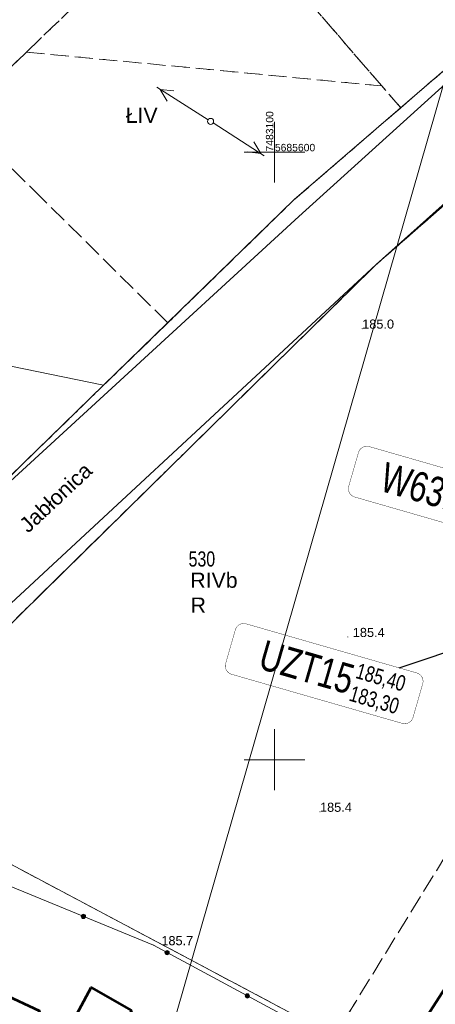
# Model space of a CAD drawing. Header units: metres. Extents: x 7482748 to 7484637, y 5684406 to 5687014.
# Tile 46 of 180: x 7483079 to 7483113, y 5685530 to 5685611. Entities that reach past the tile are written whole.
import ezdxf
from ezdxf.lldxf.tags import DXFTag

# ---------------------------------------------------------------- set-up
doc = ezdxf.new("R2010")
doc.units = ezdxf.units.M
doc.header["$MEASUREMENT"] = 0
for name, pattern in [('1', [1.5, 1, -0.5]), ('l217_500', [2, 1.5, -0.5]), ('l218_500', [1, 0.5, -0.5])]:
    doc.linetypes.add(name, pattern=pattern)
for name, color, linetype, lineweight in [('_Dzialki', 7, 'Continuous', 0), ('_Dzialki_opis', 7, 'Continuous', 0), ('_Kontury', 7, 'Continuous', 0), ('_Kontury_opis', 7, 'Continuous', 0), ('_Podzial_sekcyjny_krzyze', 7, '1', 13), ('_Uzytki', 7, 'Continuous', 0), ('_Uzytki_opis', 7, 'Continuous', 0), ('EGB_Budynek', 7, 'Continuous', 0), ('GES__SUSM04_01P', 7, 'Continuous', 13), ('KTOK05_01', 7, 'Continuous', 13), ('RTPW01_P', 7, 'Continuous', 0), ('SUPE_L_3', 1, 'Continuous', 13)]:
    doc.layers.add(name, color=color, linetype=linetype, lineweight=lineweight)
doc.layers.add('_ramki_nieplotowane', color=7, linetype='Continuous', lineweight=0, plot=False)
doc.layers.add('IS_Węzeł_sieci_kanalizacyjnej_-_opisy', color=7, linetype='Continuous')
doc.layers.add('PTWP02_O', color=7, linetype='Continuous', lineweight=13, true_color=0x59d9ff, transparency=0.5)
doc.layers.add('PTWP02_T', color=7, linetype='Continuous', lineweight=30, true_color=0x59d9ff, transparency=0.25)
doc.layers.add('RTPW01_G', color=7, linetype='Continuous', lineweight=13, transparency=0.25)
doc.styles.get("Standard").update_dxf_attribs({"font": 'simplex.shx', "width": 0.75})
doc.styles.add('STYL_ARIAL', font='simplex.shx', dxfattribs={"width": 0.75, "oblique": 0.1})
doc.styles.add('Style-Arial', font='arial.ttf')
tags = doc.linetypes.add('SOLID', pattern=[10, 10, 0]).pattern_tags.tags
tags[6:7] = [DXFTag(74, 4), DXFTag(75, 0), DXFTag(340, '0'), DXFTag(46, 0.0), DXFTag(50, 0.0), DXFTag(44, 0.0), DXFTag(45, 0.0)]
tags[4:5] = [DXFTag(74, 4), DXFTag(75, 0), DXFTag(340, '0'), DXFTag(46, 0.0), DXFTag(50, 0.0), DXFTag(44, 0.0), DXFTag(45, 0.0)]

# ---------------------------------------------------------------- blocks, each defined once
blk = doc.blocks.new('SUSM04_01')
at = {"layer": 'GES__SUSM04_01P', "linetype": 'Continuous', "lineweight": 13}
blk.add_circle((0, 0), 0.25, dxfattribs=at)
blk = doc.blocks.new('RTPW01')
at = {"layer": 'RTPW01_P', "linetype": 'Continuous', "lineweight": 0}
h = blk.add_hatch(color=256, dxfattribs=at)
edge = h.paths.add_edge_path()
edge.add_arc((0, 0), 0.045, 0, 360)
blk = doc.blocks.new('RTPW01_2')
at = {"layer": 'RTPW01_P', "linetype": 'Continuous', "lineweight": 0}
h = blk.add_hatch(color=256, dxfattribs=at)
edge = h.paths.add_edge_path()
edge.add_arc((0, 0), 0.045, 0, 360)

msp = doc.modelspace()

# ---------------------------------------------------------------- hatches: boundary and pattern name
at = {"layer": 'KTOK05_01', "linetype": 'Continuous', "lineweight": 13}
h = msp.add_hatch(color=256, dxfattribs=at)
edge = h.paths.add_edge_path()
edge.add_arc((7483084.29418, 5685537.10218), 0.175, 0, 360)
h = msp.add_hatch(color=256, dxfattribs=at)
edge = h.paths.add_edge_path()
edge.add_arc((7483091.17164, 5685534.12478), 0.175, 0, 360)
h = msp.add_hatch(color=256, dxfattribs=at)
edge = h.paths.add_edge_path()
edge.add_arc((7483097.77208, 5685530.56327), 0.175, 0, 360)

# ---------------------------------------------------------------- linework, layer by layer
at = {"layer": '_Dzialki', "color": 96, "linetype": 'Continuous', "true_color": 0x008000, "flags": 128}
for points in [[(7483153.39, 5685640.79), (7483101.63, 5685596.1)], [(7483108.37, 5685590.75), (7483159.18, 5685635.16)], [(7483101.63, 5685596.1), (7483085.95, 5685580.82)], [(7483070.55, 5685553.56), (7483108.37, 5685590.75)], [(7483044.86, 5685589.24), (7483085.95, 5685580.82)], [(7483085.95, 5685580.82), (7483070.57, 5685565.85)], [(7483120.9, 5685518.75), (7483063.18, 5685549.44)]]:
    msp.add_lwpolyline(points, dxfattribs=at)
at = {"layer": '_Kontury', "color": 96, "linetype": 'l217_500', "true_color": 0x008000, "flags": 128}
for points in [[(7483079.6, 5685608.24), (7483120.48, 5685647.58)], [(7483108.83, 5685605.46), (7483096.36, 5685619.91)], [(7483113.16, 5685606.05), (7483127.48, 5685618.42)], [(7483074.09, 5685602.93), (7483079.6, 5685608.24)], [(7483079.6, 5685608.24), (7483108.83, 5685605.46)], [(7483110.39, 5685603.66), (7483113.16, 5685606.05)], [(7483110.39, 5685603.66), (7483108.83, 5685605.46)], [(7483101.63, 5685596.1), (7483110.39, 5685603.66)], [(7483080.92, 5685596.17), (7483074.09, 5685602.93)], [(7483091.23, 5685585.96), (7483080.92, 5685596.17)], [(7483091.23, 5685585.96), (7483101.63, 5685596.1)], [(7483113.31, 5685595.07), (7483108.37, 5685590.75)], [(7483108.37, 5685590.75), (7483070.55, 5685553.56)], [(7483085.95, 5685580.82), (7483091.23, 5685585.96)], [(7483070.57, 5685565.85), (7483085.95, 5685580.82)], [(7483104.94, 5685527.24), (7483130.42, 5685568.64)], [(7483063.18, 5685549.44), (7483104.94, 5685527.24)]]:
    msp.add_lwpolyline(points, dxfattribs=at)
at = {"layer": '_Podzial_sekcyjny_krzyze', "linetype": 'Continuous'}
for p, q in [((7483100, 5685597.5), (7483100, 5685602.5)), ((7483097.5, 5685600), (7483102.5, 5685600)), ((7483100, 5685547.5), (7483100, 5685552.5)), ((7483097.5, 5685550), (7483102.5, 5685550))]:
    msp.add_line(p, q, dxfattribs=at)
at = {"layer": '_ramki_nieplotowane', "color": 3, "linetype": 'Continuous', "lineweight": 0, "flags": 128}
msp.add_lwpolyline([(7482782.62, 5685528.23), (7483068.08, 5685446.2), (7483184.21, 5685850.35), (7482898.76, 5685932.38), (7482782.62, 5685528.23)], close=True, dxfattribs=at)
at = {"layer": '_Uzytki', "color": 96, "linetype": 'l218_500', "true_color": 0x008000, "flags": 128}
for points in [[(7483120.48, 5685647.58), (7483079.6, 5685608.24)], [(7483096.36, 5685619.91), (7483108.83, 5685605.46)], [(7483113.16, 5685606.05), (7483127.48, 5685618.42)], [(7483079.6, 5685608.24), (7483074.09, 5685602.93)], [(7483079.6, 5685608.24), (7483108.83, 5685605.46)], [(7483110.39, 5685603.66), (7483113.16, 5685606.05)], [(7483108.83, 5685605.46), (7483110.39, 5685603.66)], [(7483110.39, 5685603.66), (7483101.63, 5685596.1)], [(7483101.63, 5685596.1), (7483091.23, 5685585.96)], [(7483113.31, 5685595.07), (7483108.37, 5685590.75)], [(7483108.37, 5685590.75), (7483070.55, 5685553.56)], [(7483091.23, 5685585.96), (7483085.95, 5685580.82)], [(7483085.95, 5685580.82), (7483070.57, 5685565.85)], [(7483104.94, 5685527.24), (7483130.42, 5685568.64)], [(7483063.18, 5685549.44), (7483104.94, 5685527.24)]]:
    msp.add_lwpolyline(points, dxfattribs=at)
at = {"layer": 'EGB_Budynek', "color": 7, "linetype": 'Continuous', "lineweight": 53, "flags": 128}
for points in [[(7483074.57, 5685532.19), (7483080.68, 5685529.32), (7483078.9, 5685525.35), (7483072.72, 5685528.31), (7483073.09, 5685529.08), (7483072, 5685529.59), (7483073.14, 5685531.98), (7483074.22, 5685531.47), (7483074.57, 5685532.19)], [(7483125.53, 5685527.52), (7483124.53, 5685526.03), (7483121.2, 5685521.15), (7483111.74, 5685527.62), (7483114.88, 5685532.49), (7483121.41, 5685528.11), (7483122.42, 5685529.6), (7483125.53, 5685527.52)], [(7483088.24, 5685529.36), (7483086.52, 5685525.77), (7483082.94, 5685527.56), (7483084.94, 5685531.26), (7483088.24, 5685529.36)]]:
    msp.add_lwpolyline(points, dxfattribs=at)
at = {"layer": 'IS_Węzeł_sieci_kanalizacyjnej_-_opisy', "color": 18, "linetype": 'SOLID', "ltscale": 0.01, "true_color": 0x000000, "const_width": 0.03}
for points in [[(7483106.6088, 5685571.62023), (7483120.08154, 5685567.74134, 0.414214), (7483120.97264, 5685568.23404), (7483121.76944, 5685571.00162, 0.414214), (7483121.27675, 5685571.89271), (7483107.80401, 5685575.7716, 0.414214), (7483106.91291, 5685575.27891), (7483106.11611, 5685572.51133, 0.414214), (7483106.6088, 5685571.62023)], [(7483096.48211, 5685557.03012), (7483110.51221, 5685552.99077, 0.414214), (7483111.4033, 5685553.48346), (7483112.20011, 5685556.25104, 0.414214), (7483111.70741, 5685557.14214), (7483097.67732, 5685561.1815, 0.414214), (7483096.78622, 5685560.6888), (7483095.98942, 5685557.92122, 0.414214), (7483096.48211, 5685557.03012)]]:
    msp.add_lwpolyline(points, format="xyb", dxfattribs=at)
at = {"layer": 'IS_Węzeł_sieci_kanalizacyjnej_-_opisy', "color": 18, "linetype": 'SOLID', "ltscale": 0.01, "true_color": 0x000000}
msp.add_lwpolyline([(7483110.26134, 5685557.55847), (7483122.46562, 5685561.65507)], dxfattribs=at)
at = {"layer": 'KTOK05_01', "linetype": 'Continuous', "lineweight": 13, "flags": 128}
msp.add_lwpolyline([(7483077.36, 5685539.96), (7483090.05, 5685534.73), (7483126.3, 5685515.17), (7483093.77, 5685493.16), (7483086.56, 5685492.38), (7483062.36, 5685508.08), (7483061.06, 5685510.81)], dxfattribs=at)
at = {"layer": 'KTOK05_01', "linetype": 'Continuous', "lineweight": 13}
for centre in [(7483084.29, 5685537.1), (7483091.17, 5685534.12), (7483097.77, 5685530.56)]:
    msp.add_circle(centre, 0.175, dxfattribs=at)
at = {"layer": 'PTWP02_O', "linetype": 'Continuous', "lineweight": 13, "flags": 128}
msp.add_lwpolyline([(7483037.91, 5685499.78), (7483037.25, 5685512.6), (7483043.32, 5685534.3), (7483051.47, 5685544.97), (7483072.22, 5685557.24), (7483108.37, 5685590.75), (7483139.68, 5685618.81), (7483140.49, 5685629.55), (7483102.01, 5685594.71), (7483070.57, 5685565.85), (7483050.34, 5685558.31), (7483033.62, 5685545.26), (7483025.84, 5685499.57)], dxfattribs=at)
at = {"layer": 'SUPE_L_3', "linetype": 'Continuous'}
for p, q in [((7483094.54, 5685602.67), (7483090.32, 5685605.36)), ((7483091.19, 5685604.21), (7483090.61, 5685605.17)), ((7483091.73, 5685605.05), (7483090.61, 5685605.17)), ((7483099.17, 5685599.71), (7483094.96, 5685602.41)), ((7483098.88, 5685599.9), (7483098.31, 5685600.86)), ((7483098.88, 5685599.9), (7483097.77, 5685600.02))]:
    msp.add_line(p, q, dxfattribs=at)

# ---------------------------------------------------------------- block references
at = {"layer": 'GES__SUSM04_01P', "linetype": 'Continuous', "lineweight": 13}
msp.add_blockref('SUSM04_01', (7483094.75, 5685602.54), dxfattribs=at)
at = {"layer": 'RTPW01_P', "linetype": 'Continuous', "lineweight": 0}
for name, p in [('RTPW01', (7483107.22, 5685585.48)), ('RTPW01_2', (7483106.05, 5685560.1)), ('RTPW01', (7483103.75, 5685545.71)), ('RTPW01_2', (7483090.05, 5685534.73))]:
    msp.add_blockref(name, p, dxfattribs=at)

# ---------------------------------------------------------------- texts
at = {"layer": '_Dzialki_opis', "color": 96, "true_color": 0x008000, "insert": (7483092.94, 5685565.88), "char_height": 1.25, "attachment_point": 7, "line_spacing_factor": 0.6, "style": 'STYL_ARIAL'}
msp.add_mtext('\\fArial|b0|i0|c238238|p39;530', dxfattribs=at)
at = {"layer": '_Kontury_opis', "color": 96, "linetype": 'Continuous', "lineweight": 13, "true_color": 0x008000, "style": 'Style-Arial'}
for s, p in [('ŁIV', (7483087.77, 5685602.42)), ('RIVb', (7483093.09, 5685564.15))]:
    msp.add_text(s, height=1.25, dxfattribs=at).set_placement(p)
at = {"layer": '_Podzial_sekcyjny_krzyze', "color": 7, "linetype": 'Continuous', "lineweight": 30, "style": 'Style-Arial'}
msp.add_text('7483100', height=0.61, rotation=90, dxfattribs=at).set_placement((7483099.91, 5685600.06))
msp.add_text('5685600', height=0.61, dxfattribs=at).set_placement((7483100.04, 5685600.08))
at = {"layer": '_Uzytki_opis', "color": 96, "linetype": 'Continuous', "lineweight": 13, "true_color": 0x008000, "style": 'Style-Arial'}
msp.add_text('R', height=1.25, dxfattribs=at).set_placement((7483093.11, 5685562.1))
at = {"layer": 'IS_Węzeł_sieci_kanalizacyjnej_-_opisy', "color": 18, "linetype": 'SOLID', "ltscale": 0.01, "true_color": 0x000000, "rotation": 343.9385491}
for s, insert, char_height, attachment_point in [('\\fArial|b0|i0;W63.2', (7483115.65733, 5685570.08527), 2.448, 9), ('\\fArial|b0|i0;UZT15', (7483106.088, 5685555.3347), 2.448, 9), ('\\fArial|b0|i0;185,40', (7483106.53137, 5685556.51324), 1.2888, 7), ('\\fArial|b0|i0;183,30', (7483106.41783, 5685556.11886), 1.2888, 1)]:
    msp.add_mtext(s, dxfattribs=dict(at, insert=insert, char_height=char_height, attachment_point=attachment_point))
at = {"layer": 'PTWP02_T', "linetype": 'Continuous', "lineweight": 30, "style": 'Style-Arial'}
msp.add_text('Jabłonica', height=1.25, rotation=43.15, dxfattribs=at).set_placement((7483079.74, 5685568.6))
at = {"layer": 'RTPW01_G', "linetype": 'Continuous', "lineweight": 13, "style": 'Style-Arial'}
for s, p in [('185.0', (7483107.22, 5685585.48)), ('185.4', (7483106.45, 5685560.1)), ('185.4', (7483103.75, 5685545.71)), ('185.7', (7483090.7, 5685534.73))]:
    msp.add_text(s, height=0.75, dxfattribs=at).set_placement(p)

doc.saveas('drawing.dxf')
